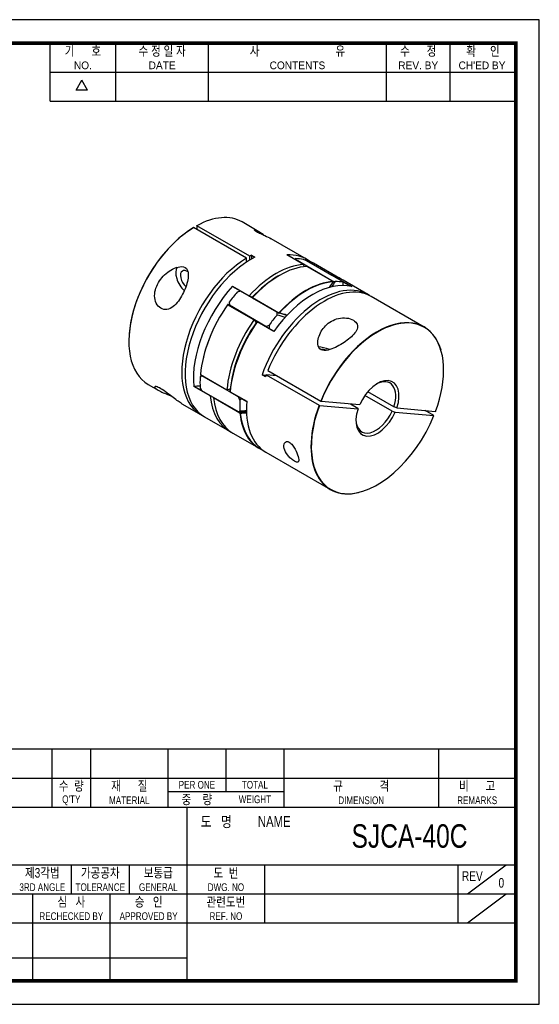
# Model space of a CAD drawing. Header units: millimetres. Extents: x 0 to 297, y 0 to 210.
# Tile 2 of 2: x 186 to 297, y 0 to 210. Entities that reach past the tile are written whole.
import ezdxf
from ezdxf.enums import TextEntityAlignment as Align

# ---------------------------------------------------------------- set-up
doc = ezdxf.new("R2010")
doc.units = ezdxf.units.MM
doc.header["$LTSCALE"] = 15
doc.layers.get('0').update_dxf_attribs({"linetype": 'CONTINUOUS'})
doc.layers.add('BM', color=2, linetype='CONTINUOUS')
doc.layers.add('D', color=7, linetype='CONTINUOUS')
doc.styles.get("Standard").update_dxf_attribs({"font": 'Gulim.ttf', "width": 0.8, "height": 3})

msp = doc.modelspace()

# ---------------------------------------------------------------- linework, layer by layer
for p, q in [((192.7139, 192.6407), (192.7139, 205)), ((206.7211, 192.6407), (206.7211, 205)), ((226.4959, 192.6407), (226.4959, 205)), ((264.3976, 192.6407), (264.3976, 205)), ((277.9928, 192.6407), (277.9928, 205)), ((192.7139, 198.8204), (291.588, 198.8204)), ((198.2565, 194.9765), (199.4924, 197.1172)), ((200.7283, 194.9765), (199.4924, 197.1172)), ((200.7283, 194.9765), (198.2565, 194.9765)), ((192.7139, 192.6407), (291.588, 192.6407)), ((292, 54.437), (147.8086, 54.437)), ((193.1259, 54.437), (193.1259, 42.0778)), ((201.3654, 54.437), (201.3654, 42.0778)), ((217.8444, 54.437), (217.8444, 42.0778)), ((230.2037, 54.437), (230.2037, 45.3736)), ((242.563, 54.437), (242.563, 42.0778)), ((275.521, 54.437), (275.521, 42.0778)), ((147.8086, 48.2574), (292, 48.2574)), ((217.8444, 45.3736), (242.563, 45.3736)), ((147.8086, 42.0778), (292, 42.0778)), ((221.9642, 5), (221.9642, 42.0778)), ((147.8086, 29.7185), (292, 29.7185)), ((197.2457, 29.7185), (197.2457, 23.5389)), ((209.6049, 29.7185), (209.6049, 23.5389)), ((238.4432, 29.7185), (238.4432, 17.3593)), ((279.6407, 29.7185), (279.6407, 17.3593)), ((281.7006, 23.5389), (289.9401, 29.7185)), ((147.8086, 23.5389), (221.9642, 23.5389)), ((189.0061, 23.5389), (189.0061, 5)), ((205.4852, 23.5389), (205.4852, 5)), ((221.9642, 23.5389), (292, 23.5389)), ((281.7006, 17.3593), (289.9401, 23.5389)), ((147.8086, 17.3593), (292, 17.3593)), ((147.8086, 9.8798), (221.9642, 9.8798))]:
    msp.add_line(p, q)
msp.add_lwpolyline([(297, 210), (0, 210), (0, 0), (297, 0)], close=True)
msp.add_lwpolyline([(292, 205, 0.8, 0.8, 0), (5, 205, 0.8, 0.8, 0), (5, 5, 0.8, 0.8, 0), (292, 5, 0.8, 0.8, 0)], format="xyseb", close=True)
at = {"layer": 'BM', "linetype": 'Continuous'}
for p, q in [((223.9692, 166.0447), (223.9692, 165.2691)), ((235.2829, 159.5536), (224.0045, 166.0652)), ((236.8771, 164.9941), (233.651, 166.8567)), ((234.5758, 159.1454), (223.2974, 165.6569)), ((247.4042, 158.9163), (239.8271, 163.2909)), ((235.6364, 159.7424), (236.3435, 159.3342)), ((235.6364, 159.7424), (235.6364, 158.9463)), ((246.7141, 157.7951), (243.1786, 159.8363)), ((246.7271, 157.7914), (243.1892, 159.834)), ((234.5758, 158.288), (234.5758, 159.1454)), ((235.2829, 158.7371), (235.2829, 159.5536)), ((245.0309, 159.036), (245.0056, 158.8191)), ((252.7838, 154.3284), (245.0056, 158.8191)), ((247.4121, 158.6042), (246.7146, 158.8856)), ((246.7735, 157.6949), (246.7763, 157.3199)), ((247.1466, 158.7745), (252.7681, 155.5289)), ((255.1902, 154.1134), (247.4121, 158.6042)), ((254.4753, 154.8338), (248.8538, 158.0794)), ((241.6468, 155.4762), (241.2933, 155.2721)), ((253.0427, 154.1412), (247.4212, 157.3868)), ((253.0533, 154.1389), (247.4292, 157.386)), ((252.7838, 154.3284), (253.5161, 154.137)), ((253.4752, 155.1206), (257.0107, 153.0794)), ((260.4857, 151.3637), (255.1824, 154.4256)), ((255.1999, 153.9866), (255.1902, 154.1134)), ((256.7296, 153.1461), (255.1965, 154.0312)), ((231.6192, 153.0964), (235.2024, 151.0276)), ((231.6298, 153.1686), (235.1653, 151.1274)), ((233.3383, 152.083), (232.606, 151.8625)), ((241.1165, 147.5923), (233.3383, 152.083)), ((236.1825, 145.9532), (230.561, 149.1987)), ((236.2579, 145.9582), (230.6067, 149.2209)), ((230.9222, 149.7678), (230.9319, 149.0893)), ((235.8088, 150.792), (235.215, 151.0216)), ((235.8131, 150.6763), (235.8088, 150.792)), ((235.8142, 150.6744), (241.4834, 147.4013)), ((235.8725, 150.7191), (241.494, 147.4735)), ((272.4711, 144.4439), (261.1928, 150.9555)), ((238.71, 144.5986), (230.9319, 149.0893)), ((241.0912, 146.9635), (241.1165, 147.5923)), ((236.293, 145.9232), (236.6151, 145.3555)), ((236.6151, 145.3555), (236.8911, 145.5779)), ((240.4251, 143.5037), (236.8896, 145.5449)), ((240.4495, 143.5382), (236.9055, 145.5844)), ((238.71, 144.5986), (239.4075, 144.8688)), ((239.1259, 135.1841), (250.4043, 128.6726)), ((225.0982, 134.054), (224.7097, 133.7562)), ((224.7866, 134.3161), (230.4081, 131.0706)), ((224.7967, 134.2889), (230.4315, 131.0357)), ((232.8764, 129.5633), (225.0982, 134.054)), ((237.9, 134.2245), (238.7273, 134.1506)), ((238.6071, 133.8162), (237.9, 134.2245)), ((238.7724, 134.2729), (250.0507, 127.7613)), ((241.0578, 134.0688), (238.7724, 134.2729)), ((213.651, 132.2157), (215.8936, 130.921)), ((226.8725, 129.7539), (223.337, 131.7951)), ((223.3882, 131.8653), (225.0696, 130.8946)), ((224.7097, 131.5111), (225.0982, 130.8454)), ((232.8764, 126.3547), (225.0982, 130.8454)), ((231.1306, 131.22), (230.5138, 131.0281)), ((231.1119, 130.6827), (231.1306, 131.22)), ((231.1122, 130.6427), (234.649, 128.6007)), ((231.1152, 130.6623), (234.6507, 128.6211)), ((265.9912, 127.4357), (260.4344, 130.6439)), ((233.2011, 126.1001), (227.5796, 129.3457)), ((233.195, 128.8572), (232.8764, 129.5633)), ((250.4703, 128.6494), (258.7146, 127.9131)), ((265.6376, 126.5245), (259.8326, 129.876)), ((220.8199, 128.0767), (224.9293, 125.7042)), ((232.8764, 126.3547), (233.195, 126.6121)), ((232.9341, 126.3539), (233.2523, 126.1702)), ((250.1167, 127.7382), (258.3611, 127.0018)), ((256.7364, 128.0897), (258.3147, 127.1785)), ((258.3611, 127.0018), (258.3147, 127.1785)), ((265.6376, 126.5245), (266.2983, 126.2929)), ((266.6519, 127.2041), (265.9912, 127.4357)), ((266.2983, 126.2929), (274.5427, 125.5565)), ((266.6519, 127.2041), (274.8963, 126.4678)), ((274.538, 125.5742), (272.6415, 126.6692)), ((225.6364, 125.2959), (230.9397, 122.234)), ((231.6468, 121.8258), (237.2683, 118.5802)), ((238.7179, 117.7433), (252.4711, 109.8029))]:
    msp.add_line(p, q, dxfattribs=at)
for centre, radius, start, end in [((247.1258, 158.7294), 0.05, 158.793977, 168.656179), ((247.1258, 158.7294), 0.05, 75.503557, 158.793977), ((253.0283, 154.0956), 0.05, 0, 60), ((253.0283, 154.0956), 0.05, 323.040072, 0), ((253.4685, 154.9357), 0.1851, 87.935703, 96.722124), ((230.5817, 149.1776), 0.05, 60, 144.717235), ((241.5084, 147.4446), 0.05, 240, 260.113946), ((224.8217, 134.3322), 0.05, 175.134994, 240), ((228.4751, 129.4257), 0.899, 180.666365, 185.108199), ((250.5001, 128.8401), 0.193, 240.232443, 261.104293), ((250.1471, 127.9304), 0.1946, 240.31591, 261.020826)]:
    msp.add_arc(centre, radius, start, end, dxfattribs=at)
for centre, major_axis, ratio, start_param, end_param in [((223.651, 149.5362), (-10, -17.3205), 0.57735027, 3.14159265, 3.90198821), ((223.651, 149.5362), (10, 17.3205), 0.57735027, 0.81040077, 3.14159265), ((223.6156, 149.5566), (9.975, 17.2772), 0.57735027, 0.81046344, 2.35694634), ((234.9293, 143.0247), (10, 17.3205), 0.57735027, 0.7353773, 0.76039555), ((237.4042, 141.5958), (-10, -17.3205), 0.57735027, 3.0690506, 3.50638796), ((243.1642, 159.7907), (-0.025, -0.0433), 0.57735027, 3.14159265, 3.50638796), ((234.9293, 143.0247), (10, 17.3205), 0.57735027, 0.81040077, 3.17695536), ((235.6364, 142.6164), (10, 17.3205), 0.57735027, 0.73537731, 3.14159265), ((240.9397, 139.5545), (10, 17.3205), 0.57735027, 0.36479531, 1.20600102), ((252.9605, 148.9443), (-10.5897, -18.342), 0.57735027, 4.48498664, 4.49610799), ((238.8184, 140.7793), (10, 17.3205), 0.57735027, 0.19300529, 0.33059349), ((247.1258, 158.7294), (-0.025, -0.0433), 0.57735027, 3.30039612, 4.97765827), ((247.1258, 158.7294), (-0.0125, -0.0484), 0.80622277, 2.92157375, 3.1415912), ((238.8538, 140.7589), (-10, -17.3205), 0.57735027, 3.14159265, 3.30039612), ((221.9893, 154.5781), (1.75, -3.0311), 0.57735027, 3.43325323, 5.22527731), ((221.9893, 154.5781), (-1.05, 1.8187), 0.57735027, 0, 2.13799378), ((221.9893, 154.5781), (-1.05, 1.8187), 0.57735027, 5.40554291, 6.28318531), ((241.6468, 139.1463), (10, 17.3205), 0.57735027, 0.36479531, 1.20600102), ((244.4753, 137.5133), (-10, -17.3205), 0.57735027, 3.10622994, 3.30039612), ((241.2933, 139.3504), (9.75, 16.8875), 0.57735027, 0.78539816, 1.19446836), ((248.7179, 135.0638), (10, 17.3205), 0.57735027, 0.15880347, 1.41199286), ((247.2683, 135.9007), (10, 17.3205), 0.57735027, 0.36479531, 1.20600102), ((247.3037, 135.8803), (9.975, 17.2772), 0.57735027, 0.36479531, 1.20600102), ((261.4458, 144.0453), (-10.8647, -18.8183), 0.57735027, 4.50401843, 4.57100524), ((261.4458, 144.0453), (10.5897, 18.342), 0.57735027, 1.34339399, 1.40914025), ((253.0283, 154.0956), (-0.025, -0.0433), 0.57735027, 3.14159265, 3.50638796), ((253.0283, 154.0956), (-0.003, 0.0499), 0.7627685, 4.24512226, 5.81591859), ((245.1824, 137.1051), (-10, -17.3205), 0.57735027, 3.14159265, 3.30039612), ((247.3037, 135.8803), (10, 17.3205), 0.57735027, 0.19300529, 0.33059349), ((240.2326, 145.94), (10.5897, 18.342), 0.57735027, 5.42580222, 5.46339009), ((237.4042, 141.5958), (-10, -17.3205), 0.57735027, 4.34759368, 5.60078306), ((238.8184, 140.7793), (10, 17.3205), 0.57735027, 1.24020284, 1.37779104), ((231.6442, 153.1397), (0.025, 0.0433), 0.57735027, 1.20600102, 3.14159265), ((225.0298, 132.4102), (-10.8397, -18.775), 0.57735027, 3.35020422, 3.35419102), ((250.4857, 134.0432), (-10, -17.3205), 0.57735027, 3.10622994, 5.02420922), ((251.1928, 133.6349), (-10, -17.3205), 0.57735027, 3.14159265, 4.94918576), ((238.8184, 140.7793), (-9.975, -17.2772), 0.57735027, 4.55358551, 5.39479123), ((238.8538, 140.7589), (10, 17.3205), 0.57735027, 1.41199286, 2.25319857), ((230.5817, 149.1776), (-0.025, -0.0433), 0.57735027, 3.14159265, 4.55358551), ((246.243, 158.7998), (-10.8397, -18.775), 0.57735027, 5.54698817, 5.55033251), ((232.808, 127.9195), (-10.8397, -18.775), 0.57735027, 3.35020422, 3.35419102), ((241.5084, 147.4446), (0.025, 0.0433), 0.57735027, 1.20600102, 3.14159265), ((233.1262, 127.7358), (-10.8397, -18.775), 0.57735027, 3.21108162, 3.3499632), ((241.5084, 147.4446), (-0.0369, 0.0337), 0.29129175, 3.78950415, 5.36030048), ((241.5084, 147.4446), (0.0086, 0.0493), 0.79883518, 3.14159265, 4.42777853), ((233.1616, 127.7153), (-10.8647, -18.8183), 0.57735027, 3.21331563, 3.3499632), ((244.4753, 137.5133), (10, 17.3205), 0.57735027, 1.41199286, 2.25319857), ((245.1824, 137.1051), (10, 17.3205), 0.57735027, 1.41199286, 2.25319857), ((244.8288, 137.3092), (9.75, 16.8875), 0.57735027, 1.42352552, 2.24166591), ((247.3037, 135.8803), (10, 17.3205), 0.57735027, 1.24020284, 1.37779104), ((233.1616, 127.7153), (-10.5897, -18.342), 0.57735027, 3.22565875, 3.36899499), ((262.4711, 127.1234), (-10, -17.3205), 0.57735027, 2.6396464, 4.94918576), ((262.5065, 127.103), (-9.975, -17.2772), 0.57735027, 3.02741987, 4.94912309), ((254.0212, 154.3091), (-10.8397, -18.775), 0.57735027, 5.54698817, 5.55033251), ((254.3748, 154.1049), (-10.5897, -18.342), 0.57735027, 5.53218419, 5.57695831), ((262.5065, 127.103), (-9.975, -17.2772), 0.57735027, 2.97266131, 3.02741987), ((262.5065, 127.103), (-9.975, -17.2772), 0.57735027, 1.857661, 2.97266131), ((252.3776, 138.805), (-3.263, 1.266), 0.21132487, 4.8173212, 5.62998566), ((252.3776, 138.805), (1.9578, -0.7596), 0.21132487, 1.98584205, 2.99022123), ((238.8184, 140.7793), (-10, -17.3205), 0.57735027, 5.42899305, 5.56658124), ((231.7473, 122.5547), (10.5897, 18.342), 0.57735027, 1.24957696, 1.27459989), ((224.8217, 134.3322), (0.0498, -0.0042), 0.51493102, 3.14159265, 3.97344788), ((224.8217, 134.3322), (0.0498, -0.0042), 0.51493102, 2.40265155, 3.14159265), ((224.8217, 134.3322), (0.025, 0.0433), 0.57735027, 2.25319857, 3.14159265), ((232.1009, 122.3506), (10.8397, 18.775), 0.57735027, 1.25724141, 1.25979592), ((251.1928, 133.6349), (-10, -17.3205), 0.57735027, 4.99919098, 5.02420923), ((262.5065, 127.103), (-3.25, -5.6292), 0.57735027, 1.90959485, 4.89718923), ((262.1529, 127.3071), (-3, -5.1962), 0.57735027, 1.9160258, 3.8861468), ((223.3722, 131.8197), (-0.025, -0.0433), 0.57735027, 3.45682088, 5.60078306), ((230.3331, 151.6554), (-10.8397, -18.775), 0.57735027, 0.31522823, 0.40831896), ((240.9397, 139.5545), (10, 17.3205), 0.57735027, 2.45919041, 3.17695536), ((241.6468, 139.1463), (10, 17.3205), 0.57735027, 2.45919041, 3.14159265), ((239.8791, 117.8598), (10.8397, 18.775), 0.57735027, 1.25724141, 1.25979592), ((247.3037, 135.8803), (-10, -17.3205), 0.57735027, 5.42899305, 5.56658124), ((240.2326, 117.6557), (10.5897, 18.342), 0.57735027, 1.24957696, 1.27459989), ((248.7179, 135.0638), (10, 17.3205), 0.57735027, 2.25319857, 3.14159265), ((239.8791, 146.1441), (-10.8397, -18.775), 0.57735027, 0.31100041, 0.43248393), ((240.2326, 145.94), (-10.5897, -18.342), 0.57735027, 0.29619644, 0.39816899), ((233.2363, 126.1246), (0.025, 0.0433), 0.57735027, 0.31522823, 2.45919041), ((233.2363, 126.1246), (0.0498, 0.0047), 0.63365031, 3.86990714, 5.44070347), ((247.2683, 135.9007), (10, 17.3205), 0.57735027, 2.45919041, 3.2141347), ((240.1973, 145.9604), (-10.8397, -18.775), 0.57735027, 0.31522823, 0.41073573), ((233.2363, 126.1246), (0.0005, 0.05), 0.77626424, 4.29917848, 5.86997481), ((240.2326, 145.94), (-10.8647, -18.8183), 0.57735027, 0.31522823, 0.40934699), ((247.3037, 135.8803), (9.975, 17.2772), 0.57735027, 2.45919041, 3.19480584), ((262.5065, 127.103), (9.975, 17.2772), 0.57735027, 1.857661, 3.25373749), ((262.4711, 127.1234), (10, 17.3205), 0.57735027, 1.85759832, 3.6383399), ((262.5065, 127.103), (3.25, 5.6292), 0.57735027, 1.90959485, 4.89718923), ((262.1529, 127.3071), (3, 5.1962), 0.57735027, 2.39703851, 4.89075828), ((262.5065, 127.103), (9.975, 17.2772), 0.57735027, 3.40726018, 4.94912309), ((262.5065, 127.103), (9.975, 17.2772), 0.57735027, 3.25373749, 3.40726018)]:
    msp.add_ellipse(centre, major_axis=major_axis, ratio=ratio, start_param=start_param, end_param=end_param, dxfattribs=at)
for points, knots in [([(224.0045, 166.0652), (224.0006, 166.0675), (223.9966, 166.069), (223.9928, 166.0696), (223.9891, 166.0703), (223.9855, 166.07), (223.9824, 166.069), (223.9794, 166.0679), (223.9766, 166.066), (223.9746, 166.0633), (223.9725, 166.0606), (223.9709, 166.0572), (223.97, 166.0532), (223.9695, 166.0506), (223.9692, 166.0478), (223.9692, 166.0447)], [0, 0, 0, 0, 0.21485685, 0.21485685, 0.21485685, 0.42971183, 0.42971183, 0.42971183, 0.64459672, 0.64459672, 0.64459672, 0.85954618, 0.85954618, 0.85954618, 1, 1, 1, 1]), ([(223.2621, 165.6365), (223.2621, 165.6411), (223.2627, 165.6453), (223.2641, 165.6489), (223.2654, 165.6524), (223.2673, 165.6554), (223.2698, 165.6575), (223.2723, 165.6597), (223.2753, 165.6611), (223.2787, 165.6615), (223.282, 165.662), (223.2858, 165.6616), (223.2897, 165.6604), (223.2922, 165.6596), (223.2948, 165.6584), (223.2974, 165.6569)], [0, 0, 0, 0, 0.21502442, 0.21502442, 0.21502442, 0.43005075, 0.43005075, 0.43005075, 0.64504678, 0.64504678, 0.64504678, 0.85997801, 0.85997801, 0.85997801, 1, 1, 1, 1]), ([(238.2473, 164.0763), (238.2057, 164.1056), (238.1646, 164.1346), (237.6184, 164.5197), (237.2018, 164.8053), (236.5756, 165.1696), (236.3499, 165.2601), (236.2282, 165.2357), (236.2255, 165.2002), (236.3578, 165.0597), (236.5029, 164.9499), (236.7434, 164.811)], [0.614970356, 0.614970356, 0.614970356, 0.614970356, 0.625, 0.625, 0.75, 0.75, 0.875, 0.875, 0.9375, 0.9375, 1, 1, 1, 1]), ([(236.7434, 164.811), (236.9839, 164.6722), (237.291, 164.5204), (237.9013, 164.2326), (238.1968, 164.0988), (239.0178, 163.7183), (239.4846, 163.4886), (239.8345, 163.2867)], [0, 0, 0, 0, 0.0625, 0.0625, 0.125, 0.125, 0.248189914, 0.248189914, 0.248189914, 0.248189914]), ([(246.7735, 157.6949), (246.7735, 157.7021), (246.7725, 157.7097), (246.7709, 157.7174), (246.7689, 157.7266), (246.7659, 157.736), (246.7621, 157.7451), (246.7584, 157.7537), (246.7539, 157.7622), (246.7486, 157.7698), (246.7449, 157.7751), (246.7408, 157.7801), (246.7364, 157.7842), (246.7331, 157.7874), (246.7295, 157.7901), (246.7259, 157.792), (246.7229, 157.7936), (246.7199, 157.7947), (246.717, 157.795), (246.716, 157.7951), (246.7151, 157.7951), (246.7141, 157.7951)], [0, 0, 0, 0, 0.18456845, 0.18456845, 0.18456845, 0.40530833, 0.40530833, 0.40530833, 0.6154821, 0.6154821, 0.6154821, 0.76210401, 0.76210401, 0.76210401, 0.87426185, 0.87426185, 0.87426185, 0.96772513, 0.96772513, 0.96772513, 1, 1, 1, 1]), ([(221.5067, 157.1572), (221.0983, 157.393), (220.5348, 157.3782), (219.4773, 157.1182), (218.961, 156.8808), (217.525, 156.0192), (216.6817, 155.2263), (215.4225, 153.3548), (215.0017, 152.2303), (215.0095, 150.5632), (215.1209, 150.0119), (215.5727, 149.0665), (215.909, 148.6833), (216.7085, 148.2168), (217.1745, 148.136), (218.0901, 148.284), (218.5413, 148.5063), (219.7851, 149.459), (220.4508, 150.4282), (221.4845, 152.4406), (221.8711, 153.5076), (222.1622, 155.0327), (222.213, 155.5386), (222.0974, 156.4779), (221.9151, 156.9214), (221.5067, 157.1572)], [0, 0, 0, 0, 0.0625, 0.0625, 0.125, 0.125, 0.25, 0.25, 0.375, 0.375, 0.4375, 0.4375, 0.5, 0.5, 0.5625, 0.5625, 0.625, 0.625, 0.75, 0.75, 0.875, 0.875, 0.9375, 0.9375, 1, 1, 1, 1]), ([(247.4212, 157.3868), (247.424, 157.387), (247.4263, 157.3869), (247.4279, 157.3865), (247.4285, 157.3863), (247.4291, 157.3861), (247.4295, 157.3858)], [0, 0, 0, 0, 0.097028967, 0.097028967, 0.097028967, 0.138237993, 0.138237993, 0.138237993, 0.138237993]), ([(252.7681, 155.5289), (252.7656, 155.5295), (252.7632, 155.5294), (252.7612, 155.5286), (252.7591, 155.5278), (252.7574, 155.5262), (252.756, 155.5242), (252.7552, 155.5231), (252.7545, 155.5218), (252.7539, 155.5204)], [0, 0, 0, 0, 0.09718358, 0.09718358, 0.09718358, 0.195039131, 0.195039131, 0.195039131, 0.249933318, 0.249933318, 0.249933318, 0.249933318]), ([(235.1653, 151.1274), (235.1625, 151.1243), (235.1603, 151.1206), (235.1587, 151.1166), (235.1571, 151.1126), (235.1562, 151.1083), (235.1559, 151.1039), (235.1555, 151.0978), (235.1562, 151.0915), (235.1576, 151.0855), (235.1597, 151.0772), (235.1632, 151.0691), (235.1677, 151.0618), (235.1734, 151.0525), (235.1806, 151.0441), (235.1889, 151.0372), (235.1967, 151.0306), (235.2056, 151.0252), (235.215, 151.0216)], [0, 0, 0, 0, 0.09702897, 0.09702897, 0.09702897, 0.19486097, 0.19486097, 0.19486097, 0.33277626, 0.33277626, 0.33277626, 0.52463242, 0.52463242, 0.52463242, 0.76814399, 0.76814399, 0.76814399, 1, 1, 1, 1]), ([(235.8131, 150.6763), (235.8131, 150.6748), (235.8141, 150.6741), (235.8157, 150.6743), (235.8176, 150.6744), (235.8206, 150.6757), (235.8245, 150.6779), (235.8282, 150.68), (235.8327, 150.6831), (235.838, 150.6872), (235.8416, 150.69), (235.8458, 150.6934), (235.8502, 150.6973), (235.8535, 150.7003), (235.8571, 150.7036), (235.8607, 150.707), (235.8636, 150.7099), (235.8667, 150.713), (235.8695, 150.716), (235.8705, 150.717), (235.8715, 150.7181), (235.8725, 150.7191)], [0, 0, 0, 0, 0.18456845, 0.18456845, 0.18456845, 0.40530833, 0.40530833, 0.40530833, 0.6154821, 0.6154821, 0.6154821, 0.76210401, 0.76210401, 0.76210401, 0.87426185, 0.87426185, 0.87426185, 0.96772513, 0.96772513, 0.96772513, 1, 1, 1, 1]), ([(236.293, 145.9232), (236.289, 145.9304), (236.2839, 145.937), (236.2781, 145.9428), (236.2712, 145.9497), (236.2631, 145.9556), (236.2545, 145.9601), (236.2464, 145.9644), (236.2374, 145.9675), (236.2283, 145.9689), (236.222, 145.9698), (236.2154, 145.97), (236.209, 145.9689), (236.2042, 145.9681), (236.1994, 145.9665), (236.195, 145.9642), (236.1914, 145.9622), (236.188, 145.9596), (236.1852, 145.9566), (236.1842, 145.9555), (236.1833, 145.9544), (236.1825, 145.9532)], [0, 0, 0, 0, 0.18456845, 0.18456845, 0.18456845, 0.40530833, 0.40530833, 0.40530833, 0.6154821, 0.6154821, 0.6154821, 0.76210401, 0.76210401, 0.76210401, 0.87426185, 0.87426185, 0.87426185, 0.96772513, 0.96772513, 0.96772513, 1, 1, 1, 1]), ([(236.8896, 145.5449), (236.8921, 145.5485), (236.8944, 145.552), (236.8964, 145.5553), (236.8985, 145.5586), (236.9003, 145.5618), (236.9017, 145.5645), (236.9037, 145.5684), (236.9051, 145.5718), (236.9059, 145.5744), (236.9071, 145.5782), (236.9074, 145.5808), (236.9069, 145.5825), (236.9063, 145.5846), (236.9045, 145.5852), (236.9017, 145.5843), (236.8991, 145.5835), (236.8955, 145.5814), (236.8911, 145.5779)], [0, 0, 0, 0, 0.09702897, 0.09702897, 0.09702897, 0.19486097, 0.19486097, 0.19486097, 0.33277626, 0.33277626, 0.33277626, 0.52463242, 0.52463242, 0.52463242, 0.76814399, 0.76814399, 0.76814399, 1, 1, 1, 1]), ([(250.4756, 139.6184), (250.884, 139.3826), (251.4425, 139.4044), (252.5092, 139.6515), (253.0399, 139.8684), (254.5646, 140.6037), (255.53, 141.223), (257.1766, 142.5433), (257.8764, 143.271), (258.2787, 144.3544), (258.3004, 144.7165), (258.043, 145.3853), (257.7642, 145.6867), (256.9662, 146.1511), (256.4429, 146.3134), (255.3351, 146.439), (254.7516, 146.4048), (253.0949, 146.0395), (252.1524, 145.464), (250.7285, 144.0068), (250.2187, 143.1151), (249.8387, 141.7166), (249.7735, 141.2311), (249.88, 140.3047), (250.0672, 139.8541), (250.4756, 139.6184)], [0, 0, 0, 0, 0.0625, 0.0625, 0.125, 0.125, 0.25, 0.25, 0.375, 0.375, 0.4375, 0.4375, 0.5, 0.5, 0.5625, 0.5625, 0.625, 0.625, 0.75, 0.75, 0.875, 0.875, 0.9375, 0.9375, 1, 1, 1, 1]), ([(216.3168, 131.2989), (215.9103, 131.5336), (215.5754, 131.6801), (215.1247, 131.7965), (215.0103, 131.7678), (215.0003, 131.524), (215.4206, 131.1764), (216.6738, 130.4936), (217.5071, 130.1466), (218.4501, 129.8002)], [0, 0, 0, 0, 0.0625, 0.0625, 0.125, 0.125, 0.25, 0.25, 0.373709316, 0.373709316, 0.373709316, 0.373709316]), ([(220.8264, 128.0733), (220.3312, 128.3609), (219.7151, 128.8169), (218.5476, 129.7259), (218.0947, 130.0819), (217.1843, 130.7509), (216.7234, 131.0642), (216.3168, 131.2989)], [0.761416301, 0.761416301, 0.761416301, 0.761416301, 0.875, 0.875, 0.9375, 0.9375, 1, 1, 1, 1]), ([(230.4081, 131.0706), (230.4078, 131.0668), (230.4083, 131.063), (230.4095, 131.0594), (230.4108, 131.0558), (230.4127, 131.0523), (230.4152, 131.0492), (230.4187, 131.0448), (230.4232, 131.041), (230.4281, 131.0378), (230.4349, 131.0333), (230.4428, 131.03), (230.451, 131.0276), (230.4613, 131.0247), (230.4723, 131.0232), (230.4832, 131.0234), (230.4935, 131.0235), (230.5041, 131.025), (230.5138, 131.0281)], [0, 0, 0, 0, 0.09702897, 0.09702897, 0.09702897, 0.19486097, 0.19486097, 0.19486097, 0.33277626, 0.33277626, 0.33277626, 0.52463242, 0.52463242, 0.52463242, 0.76814399, 0.76814399, 0.76814399, 1, 1, 1, 1]), ([(231.1119, 130.6827), (231.1116, 130.6759), (231.1115, 130.6698), (231.1114, 130.6645), (231.1114, 130.6582), (231.1114, 130.653), (231.1115, 130.6493), (231.1117, 130.6457), (231.1119, 130.6434), (231.1122, 130.6428), (231.1124, 130.6423), (231.1127, 130.6428), (231.1131, 130.6444), (231.1133, 130.6456), (231.1136, 130.6476), (231.114, 130.6503), (231.1143, 130.6525), (231.1146, 130.6554), (231.1149, 130.6587), (231.115, 130.6598), (231.1151, 130.6611), (231.1152, 130.6623)], [0, 0, 0, 0, 0.18456845, 0.18456845, 0.18456845, 0.40530833, 0.40530833, 0.40530833, 0.6154821, 0.6154821, 0.6154821, 0.76210401, 0.76210401, 0.76210401, 0.87426185, 0.87426185, 0.87426185, 0.96772513, 0.96772513, 0.96772513, 1, 1, 1, 1]), ([(226.9201, 129.7939), (226.9124, 129.7922), (226.9049, 129.7898), (226.8982, 129.7865), (226.8926, 129.7839), (226.8874, 129.7806), (226.8831, 129.7767), (226.8799, 129.7737), (226.8771, 129.7704), (226.8752, 129.7667), (226.8737, 129.7637), (226.8727, 129.7605), (226.8725, 129.7572), (226.8724, 129.7561), (226.8724, 129.755), (226.8725, 129.7539)], [0.438939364, 0.438939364, 0.438939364, 0.438939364, 0.616716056, 0.616716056, 0.616716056, 0.76301373, 0.76301373, 0.76301373, 0.874979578, 0.874979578, 0.874979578, 0.968364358, 0.968364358, 0.968364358, 1, 1, 1, 1]), ([(274.8915, 126.4854), (274.8955, 126.4832), (274.8989, 126.4809), (274.9015, 126.4788), (274.9041, 126.4768), (274.906, 126.4749), (274.9069, 126.4733), (274.9079, 126.4717), (274.9079, 126.4704), (274.9071, 126.4694), (274.9063, 126.4685), (274.9046, 126.4679), (274.9021, 126.4677), (274.9005, 126.4675), (274.8985, 126.4676), (274.8963, 126.4678)], [0, 0, 0, 0, 0.21485685, 0.21485685, 0.21485685, 0.42971183, 0.42971183, 0.42971183, 0.64459672, 0.64459672, 0.64459672, 0.85954618, 0.85954618, 0.85954618, 1, 1, 1, 1]), ([(274.5427, 125.5565), (274.5461, 125.5562), (274.5489, 125.5563), (274.5509, 125.5568), (274.5528, 125.5573), (274.5539, 125.5581), (274.5541, 125.5593), (274.5543, 125.5605), (274.5536, 125.562), (274.5521, 125.5638), (274.5505, 125.5656), (274.5481, 125.5676), (274.545, 125.5698), (274.5429, 125.5712), (274.5406, 125.5727), (274.538, 125.5742)], [0, 0, 0, 0, 0.21502442, 0.21502442, 0.21502442, 0.43005075, 0.43005075, 0.43005075, 0.64504678, 0.64504678, 0.64504678, 0.85997801, 0.85997801, 0.85997801, 1, 1, 1, 1]), ([(243.7146, 119.9066), (243.4741, 120.0455), (243.2597, 120.0654), (242.926, 119.9597), (242.8068, 119.8426), (242.5553, 119.4053), (242.5284, 119.0041), (242.7344, 118.1189), (242.9793, 117.6175), (243.561, 116.8747), (243.792, 116.627), (244.2922, 116.1781), (244.5568, 115.9816), (245.0301, 115.7072), (245.2377, 115.6302), (245.5417, 115.6133), (245.6394, 115.6706), (245.8, 115.9862), (245.7388, 116.3806), (245.457, 117.3081), (245.2359, 117.853), (244.7769, 118.7037), (244.6021, 118.9916), (244.1951, 119.5229), (243.9551, 119.7678), (243.7146, 119.9066)], [0, 0, 0, 0, 0.0625, 0.0625, 0.125, 0.125, 0.25, 0.25, 0.375, 0.375, 0.4375, 0.4375, 0.5, 0.5, 0.5625, 0.5625, 0.625, 0.625, 0.75, 0.75, 0.875, 0.875, 0.9375, 0.9375, 1, 1, 1, 1])]:
    msp.add_open_spline(points, degree=3, knots=knots, dxfattribs=at)
for points, weights in [([(253.0682, 154.0656), (253.0699, 154.0678), (253.0636, 154.0752)], [0.859010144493, 0.881822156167, 1]), ([(230.5409, 149.2065), (230.5397, 149.2048), (230.5463, 149.1981)], [0.859314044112, 0.882598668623, 1]), ([(230.561, 149.1987), (230.5428, 149.2092), (230.5409, 149.2065)], [1, 0.824508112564, 0.859314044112])]:
    msp.add_rational_spline(points, weights, degree=2, dxfattribs=at)

# ---------------------------------------------------------------- texts
at = {"layer": 'D', "width": 0.8}
for s, height, p in [('기      호', 2.05988, (199.7175, 203.3521)), ('수 정 일 자', 2.05988, (216.6085, 203.3521)), ('사                           유', 2.059877, (245.4468, 203.3521)), ('수      정', 2.05988, (271.1952, 203.3521)), ('확     인', 2.05988, (284.9964, 203.3521)), ('수  량', 2.05988, (197.2457, 46.6095)), ('재      질', 2.05988, (209.6049, 46.6095)), ('PER ONE', 1.6479, (224.0241, 46.8155)), ('TOTAL', 1.6479, (236.3833, 46.8155)), ('규             격', 2.059877, (259.042, 46.6095)), ('비      고', 2.05988, (283.7605, 46.6095)), ("Q'TY", 1.6479, (197.2457, 43.5197)), ('MATERIAL', 1.6479, (209.6049, 43.5197)), ('중    량', 2.05988, (224.0241, 43.7257)), ('WEIGHT', 1.6479, (236.3833, 43.7257)), ('DIMENSION', 1.6479, (259.042, 43.5197)), ('REMARKS', 1.6479, (283.7605, 43.5197)), ('도   명', 2.30706, (228.1438, 38.988)), ('NAME', 2.30706, (240.5031, 38.988)), ('SJCA-40C', 5, (269.3414, 35.8982)), ('제3각법', 2.05988, (191.066, 28.0706)), ('가공공차', 2.05988, (203.4253, 28.0706)), ('보통급', 2.05988, (215.7845, 28.0706)), ('도  번', 2.05988, (230.2037, 28.0706)), ('REV', 2.05988, (282.7306, 27.3497)), ('3RD ANGLE', 1.6479, (191.066, 24.9808)), ('TOLERANCE', 1.6479, (203.4253, 24.9808)), ('GENERAL', 1.6479, (215.7845, 24.9808)), ('DWG. NO', 1.6479, (230.2037, 24.9808)), ('0', 2.0599, (288.9102, 25.9078)), ('심   사', 2.05988, (197.2457, 21.891)), ('승   인', 2.05988, (213.7247, 21.891)), ('관련도번', 2.05988, (230.2037, 21.891)), ('REF. NO', 1.6479, (230.2037, 18.8012))]:
    msp.add_text(s, height=height, dxfattribs=at).set_placement(p, align=Align.MIDDLE)
at = {"layer": 'D'}
for s, p in [('NO.', (199.7175, 200.2623)), ('DATE', (216.6085, 200.2623)), ('CONTENTS', (245.4468, 200.2623)), ('REV. BY', (271.1952, 200.2623)), ("CH'ED BY", (284.7904, 200.2623))]:
    msp.add_text(s, height=1.6479, dxfattribs=at).set_placement(p, align=Align.MIDDLE)
at = {"layer": 'D', "width": 0.8}
for s, p in [('RECHECKED BY', (197.2457, 17.9772)), ('APPROVED BY', (213.7247, 17.9772))]:
    msp.add_text(s, height=1.647902, dxfattribs=at).set_placement(p, align=Align.CENTER)

doc.saveas('drawing.dxf')
